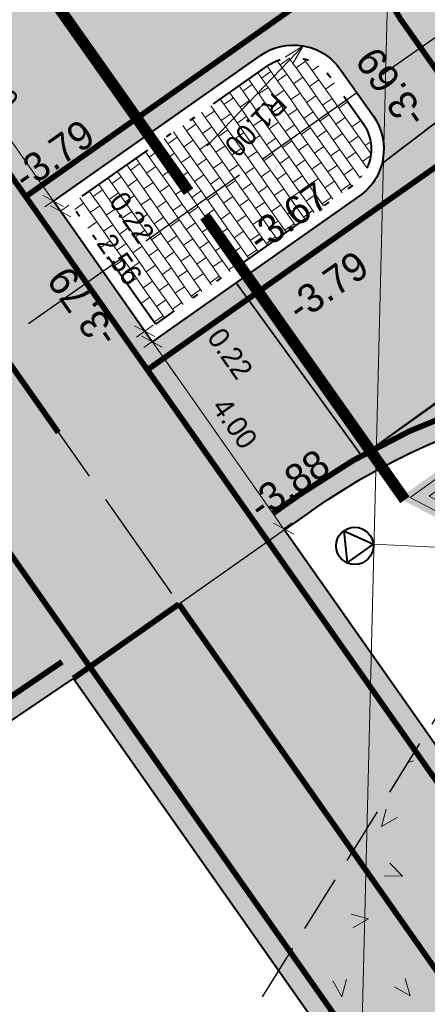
# Model space of a CAD drawing. Header units: metres. Extents: x 148316 to 148653, y 486436 to 486744.
# Tile 17 of 110: x 148411 to 148418, y 486554 to 486572. Entities that reach past the tile are written whole.
import ezdxf

# ---------------------------------------------------------------- set-up
doc = ezdxf.new("R2010")
doc.units = ezdxf.units.M
doc.header["$MEASUREMENT"] = 0
for name, pattern in [('1-1 (0.10)', [2, 1, -1]), ('assen', [2.5, 2, -0.5]), ('DASHED2', [0.375, 0.25, -0.125]), ('DGN Style 2', [1, 0.6, -0.4]), ('DGN Style 3', [1.4, 1, -0.4]), ('rws', [2.74, 1.4, -0.4, 0.07, -0.4, 0.07, -0.4])]:
    doc.linetypes.add(name, pattern=pattern)
doc.layers.get('Defpoints').update_dxf_attribs({"color": 253, "lineweight": 13})
for name, color, linetype, lineweight in [('BWR-alg-assenplan', 92, 'assen', 30), ('BWR-nieuw-band-basislijn_GV', 7, 'Continuous', 40), ('BWR-nieuw-band-trottoir rws 115¯225x240 betonrug_GV', 94, 'rws_b', 40), ('BWR-nieuw-belijning-1-1 streep dik 100', 51, '1-1 (0.10)', 0), ('BWR-nieuw-belijning-haaietanden-050-050', 51, 'Continuous', 0), ('BWR-nieuw-belijning-kantstreep dik 100', 51, 'Continuous', 0), ('BWR-nieuw-raster-cel verharding_GV', 7, 'Continuous', 40), ('BWR-nieuw-raster-grondwerk 20%', 254, 'Continuous', 30), ('BWR-nieuw-straatmeubilair', 7, 'Continuous', 40), ('N-WE-KL-TRACE_MANTELBUIS-G', 5, 'DASHED2', 30), ('N-WE-VH-KANTVERHARDING-VARIANT 2', 30, 'Continuous', 0), ('N-WE-VW-MARKERING_LANGS_STREEP_DOORGETROKKEN_010-G', 7, 'Continuous', 13), ('N-WE-VW-VERKEERSTEKEN_BORD_B-S-100', 7, 'Continuous', 30), ('TOP-L-duiker', 7, 'Continuous', 0), ('WVB-dim-terr-maatvoering 018', 7, 'Continuous', 13), ('WVB-pen-dik 025', 1, 'Continuous', 30), ('WVB-pen-dik 035', 1, 'Continuous', 40), ('WVB-raster-20%', 254, 'Continuous', 30), ('WVB-raster-60%', 253, 'Continuous', 30), ('WVB-tekst-dik 025', 1, 'Continuous', 30)]:
    doc.layers.add(name, color=color, linetype=linetype, lineweight=lineweight)
doc.layers.add('BWR-alg-raster boundary', color=151, linetype='Continuous', lineweight=13, plot=False)
doc.styles.add('1 200   0.18', font='WORKING.shx', dxfattribs={"height": 0.36})
doc.styles.add('1 200   0.25', font='WORKING.shx', dxfattribs={"height": 0.5})
doc.styles.add('Style-WORKING', font='WORKING.shx')
doc.linetypes.add('rws_b', pattern='A,1.4,-0.4,0.07,-0.23,["B",Style-WORKING,S=0.36,R=0,X=-0.104,Y=-0.19],-0.17,0.07,-1.86', length=4.2)
doc.dimstyles.new('Note 1 200', dxfattribs={"dimtxt": 0.36, "dimasz": 0.36, "dimexe": 0.18, "dimexo": 0.0625, "dimgap": 0.18, "dimtad": 1, "dimzin": 0, "dimdsep": 46, "dimtxsty": '1 200   0.18', "dimblk": 'TerminatorOpen_0.5', "dimcen": 0, "dimclrd": 256, "dimclre": 256, "dimclrt": 1, "dimazin": 0, "dimtfac": 1, "dimtdec": 0, "dimtmove": 1, "dimatfit": 1, "dimldrblk": 'TerminatorOpen_0.5', "dimfxl": 0.18, "dimfxlon": 1, "dimfrac": 2, "dimtolj": 1, "dimtzin": 0, "dimlwd": -1, "dimlwe": -1, "dimarcsym": 0})
doc.dimstyles.new('TER 1 200', dxfattribs={"dimtxt": 0.36, "dimasz": 0.36, "dimexe": 0.18, "dimexo": 0.0625, "dimgap": 0.18, "dimtad": 1, "dimzin": 0, "dimdsep": 46, "dimtxsty": '1 200   0.18', "dimblk": 'TerminatorOpen_0.5', "dimcen": 0, "dimse1": 1, "dimse2": 1, "dimclrd": 256, "dimclre": 256, "dimclrt": 7, "dimazin": 0, "dimtfac": 1, "dimtdec": 0, "dimtmove": 1, "dimatfit": 1, "dimldrblk": 'TerminatorOpen_0.5', "dimfxl": 0.18, "dimfxlon": 1, "dimfrac": 2, "dimtolj": 1, "dimtzin": 0, "dimlwd": -1, "dimlwe": -1, "dimarcsym": 0})

# ---------------------------------------------------------------- blocks, each defined once
blk = doc.blocks.new('N-SVW-VERKEERSTEKEN_BORD_B06-SO')
at = {"linetype": 'Continuous', "true_color": 0xff0000}
for points in [[(-35.33, 31.3), (-2.68, -33.99, 0.284079), (0, -35.65), (0, -33.65, -0.284079), (-0.89, -33.09), (-33.54, 32.2, -0.557537), (-32.65, 33.65), (0, 33.65), (0, 35.65), (-32.65, 35.65, 0.557537)], [(0, -30.41), (-31.03, 31.65), (0, 31.65), (0, 24.65), (-19.7, 24.65), (0, -14.76)], [(0, -30.41), (0, -14.76), (19.7, 24.65), (0, 24.65), (0, 31.65), (31.03, 31.65)]]:
    blk.add_hatch(color=1, dxfattribs=at).paths.add_polyline_path(points)
at = {"linetype": 'Continuous', "true_color": 0xff0000, "extrusion": (0, 0, -1)}
blk.add_hatch(color=1, dxfattribs=at).paths.add_polyline_path([(0, 33.65), (-32.65, 33.65, 0.557537), (-33.54, 32.2), (-0.89, -33.09, 0.284079), (0, -33.65), (0, -35.65, -0.284079), (-2.68, -33.99), (-35.33, 31.3, -0.557537), (-32.65, 35.65), (0, 35.65)])
at = {"linetype": 'Continuous'}
for points in [[(-0.89, -33.09, 0.284079), (0, -33.65), (0, -30.41), (-31.03, 31.65), (0, 31.65), (0, 33.65), (-32.65, 33.65, 0.557537), (-33.54, 32.2)], [(0, -30.41), (0, -33.65, 0.284079), (0.89, -33.09), (33.54, 32.2, 0.557537), (32.65, 33.65), (0, 33.65), (0, 31.65), (31.03, 31.65)], [(0, -14.76), (-19.7, 24.65), (19.7, 24.65)]]:
    blk.add_hatch(color=7, dxfattribs=at).paths.add_polyline_path(points)
at = {"color": 7, "lineweight": 0}
for points in [[(-31.03, 31.65), (0, -30.41), (31.03, 31.65)], [(-19.7, 24.65), (0, -14.76), (19.7, 24.65)]]:
    blk.add_3dface(points, dxfattribs=at)
blk = doc.blocks.new('_Oblique_0.5')
at = {"color": 0, "linetype": 'ByBlock', "lineweight": -2}
for p, q in [((0, 0), (-1, 0)), ((0.5, 0.25), (-0.5, -0.25))]:
    blk.add_line(p, q, dxfattribs=at)
blk = doc.blocks.new('*D65')
at = {"layer": 'Defpoints', "color": 0, "lineweight": 40, "transparency": 16777216}
for p in [(148410.305, 486572.995), (148411.699, 486568.471), (148411.117, 486568.063)]:
    blk.add_point(p, dxfattribs=at)
at = {"layer": 'WVB-dim-terr-maatvoering 018', "transparency": 16777216}
for p, q in [((148409.258, 486572.26), (148408.964, 486572.054)), ((148409.318, 486571.862), (148411.492, 486568.766)), ((148411.551, 486568.368), (148411.846, 486568.574))]:
    blk.add_line(p, q, dxfattribs=at)
at = {"layer": 'WVB-dim-terr-maatvoering 018', "transparency": 16777216, "xscale": 0.36, "yscale": 0.36, "zscale": 0.36}
for p, rotation in [((148409.111, 486572.157), 125.0669925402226), ((148411.699, 486568.471), 305.0669925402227)]:
    blk.add_blockref('_Oblique_0.5', p, dxfattribs=dict(at, rotation=rotation))
at = {"layer": 'WVB-dim-terr-maatvoering 018', "color": 7, "transparency": 16777216, "insert": (148410.7, 486570.521), "char_height": 0.36, "attachment_point": 5, "rotation": 305.067, "style": '1 200   0.18'}
blk.add_mtext('\\A1;\\C7;4.50', dxfattribs=at)
blk = doc.blocks.new('TerminatorOpen_0.5')
at = {"color": 0, "linetype": 'ByBlock', "lineweight": -2}
for q in [(-1, 0.25), (-1, 0), (-1, -0.25)]:
    blk.add_line((0, 0), q, dxfattribs=at)
blk = doc.blocks.new('*D61')
at = {"layer": 'Defpoints', "color": 0, "lineweight": 40, "transparency": 16777216}
for p in [(148411.821, 486568.293), (148411.823, 486568.294), (148411.117, 486568.063)]:
    blk.add_point(p, dxfattribs=at)
at = {"layer": 'WVB-dim-terr-maatvoering 018', "transparency": 16777216}
for p, q in [((148411.492, 486568.766), (148411.285, 486569.06)), ((148411.551, 486568.368), (148411.846, 486568.574)), ((148411.699, 486568.471), (148411.823, 486568.294)), ((148411.823, 486568.294), (148411.97, 486568.397)), ((148412.03, 486567.999), (148412.237, 486567.705))]:
    blk.add_line(p, q, dxfattribs=at)
at = {"layer": 'WVB-dim-terr-maatvoering 018', "transparency": 16777216, "xscale": 0.36, "yscale": 0.36, "zscale": 0.36}
for p, rotation in [((148411.699, 486568.471), 305.0669925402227), ((148411.823, 486568.294), 125.0669925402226)]:
    blk.add_blockref('_Oblique_0.5', p, dxfattribs=dict(at, rotation=rotation))
at = {"layer": 'WVB-dim-terr-maatvoering 018', "color": 7, "transparency": 16777216, "insert": (148413.067, 486568.186), "char_height": 0.36, "attachment_point": 5, "rotation": 305.067, "style": '1 200   0.18'}
blk.add_mtext('\\A1;\\C7;0.22', dxfattribs=at)
blk = doc.blocks.new('*D62')
at = {"layer": 'Defpoints', "color": 0, "lineweight": 40, "transparency": 16777216}
for p in [(148411.821, 486568.293), (148414.306, 486566.913), (148413.292, 486566.201)]:
    blk.add_point(p, dxfattribs=at)
at = {"layer": 'WVB-dim-terr-maatvoering 018', "transparency": 16777216}
for p, q in [((148411.823, 486568.294), (148411.97, 486568.397)), ((148412.03, 486567.999), (148413.085, 486566.495)), ((148413.439, 486566.304), (148413.145, 486566.097))]:
    blk.add_line(p, q, dxfattribs=at)
at = {"layer": 'WVB-dim-terr-maatvoering 018', "transparency": 16777216, "xscale": 0.36, "yscale": 0.36, "zscale": 0.36}
for p, rotation in [((148411.823, 486568.294), 125.0669925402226), ((148413.292, 486566.201), 305.0669925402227)]:
    blk.add_blockref('_Oblique_0.5', p, dxfattribs=dict(at, rotation=rotation))
at = {"layer": 'WVB-dim-terr-maatvoering 018', "color": 7, "transparency": 16777216, "insert": (148412.852, 486567.454), "char_height": 0.36, "attachment_point": 5, "rotation": 305.067, "style": '1 200   0.18'}
blk.add_mtext('\\A1;\\C7;2.56', dxfattribs=at)
blk = doc.blocks.new('*D63')
at = {"layer": 'Defpoints', "color": 0, "lineweight": 40, "transparency": 16777216}
for p in [(148414.306, 486566.913), (148414.614, 486566.857), (148413.42, 486566.018)]:
    blk.add_point(p, dxfattribs=at)
at = {"layer": 'WVB-dim-terr-maatvoering 018', "transparency": 16777216}
for p, q in [((148413.085, 486566.495), (148412.878, 486566.79)), ((148413.439, 486566.304), (148413.145, 486566.097)), ((148413.292, 486566.201), (148413.42, 486566.018)), ((148413.567, 486566.122), (148413.273, 486565.915)), ((148413.627, 486565.724), (148413.834, 486565.429))]:
    blk.add_line(p, q, dxfattribs=at)
at = {"layer": 'WVB-dim-terr-maatvoering 018', "transparency": 16777216, "xscale": 0.36, "yscale": 0.36, "zscale": 0.36}
for p, rotation in [((148413.292, 486566.201), 305.0669925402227), ((148413.42, 486566.018), 125.0669925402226)]:
    blk.add_blockref('_Oblique_0.5', p, dxfattribs=dict(at, rotation=rotation))
at = {"layer": 'WVB-dim-terr-maatvoering 018', "color": 7, "transparency": 16777216, "insert": (148414.778, 486565.81), "char_height": 0.36, "attachment_point": 5, "rotation": 305.067, "style": '1 200   0.18'}
blk.add_mtext('\\A1;\\C7;0.22', dxfattribs=at)
blk = doc.blocks.new('*D64')
at = {"layer": 'Defpoints', "color": 0, "lineweight": 40, "transparency": 16777216}
for p in [(148414.614, 486566.857), (148415.712, 486562.753), (148415.712, 486562.753)]:
    blk.add_point(p, dxfattribs=at)
at = {"layer": 'WVB-dim-terr-maatvoering 018', "transparency": 16777216}
for p, q in [((148413.567, 486566.122), (148413.273, 486565.915)), ((148413.627, 486565.724), (148415.505, 486563.048)), ((148415.712, 486562.753), (148415.859, 486562.857))]:
    blk.add_line(p, q, dxfattribs=at)
at = {"layer": 'WVB-dim-terr-maatvoering 018', "transparency": 16777216, "xscale": 0.36, "yscale": 0.36, "zscale": 0.36}
for p, rotation in [((148413.42, 486566.018), 125.0669925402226), ((148415.712, 486562.753), 305.0669925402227)]:
    blk.add_blockref('_Oblique_0.5', p, dxfattribs=dict(at, rotation=rotation))
at = {"layer": 'WVB-dim-terr-maatvoering 018', "color": 7, "transparency": 16777216, "insert": (148414.861, 486564.593), "char_height": 0.36, "attachment_point": 5, "rotation": 305.067, "style": '1 200   0.18'}
blk.add_mtext('\\A1;\\C7;4.00', dxfattribs=at)
blk = doc.blocks.new('*D77')
at = {"layer": 'Defpoints', "color": 0, "lineweight": 40, "transparency": 16777216}
for p in [(148454.413, 486556.089), (148411.613, 486530.24)]:
    blk.add_point(p, dxfattribs=at)
at = {"layer": 'WVB-dim-terr-maatvoering 018', "transparency": 16777216}
blk.add_line((148451.901, 486554.572), (148454.105, 486555.903), dxfattribs=at)
at = {"layer": 'WVB-dim-terr-maatvoering 018', "transparency": 16777216, "xscale": 0.36, "yscale": 0.36, "zscale": 0.36, "rotation": 31.12999339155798}
blk.add_blockref('TerminatorOpen_0.5', (148454.413, 486556.089), dxfattribs=at)
at = {"layer": 'WVB-dim-terr-maatvoering 018', "color": 7, "transparency": 16777216, "insert": (148452.662, 486555.452), "char_height": 0.36, "attachment_point": 5, "rotation": 31.13, "style": '1 200   0.18'}
blk.add_mtext('\\A1;\\C7;R50.00', dxfattribs=at)
blk = doc.blocks.new('*D97')
at = {"layer": 'Defpoints', "color": 0, "lineweight": 40, "transparency": 16777216}
for p in [(148416.053, 486571.18), (148415.36, 486570.459)]:
    blk.add_point(p, dxfattribs=at)
at = {"layer": 'WVB-dim-terr-maatvoering 018', "transparency": 16777216}
blk.add_line((148414.378, 486569.438), (148415.804, 486570.921), dxfattribs=at)
at = {"layer": 'WVB-dim-terr-maatvoering 018', "transparency": 16777216, "xscale": 0.36, "yscale": 0.36, "zscale": 0.36, "rotation": 46.12645151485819}
blk.add_blockref('TerminatorOpen_0.5', (148416.053, 486571.18), dxfattribs=at)
at = {"layer": 'WVB-dim-terr-maatvoering 018', "color": 7, "transparency": 16777216, "insert": (148415.226, 486569.8), "char_height": 0.36, "attachment_point": 5, "rotation": 226.1265, "style": '1 200   0.18'}
blk.add_mtext('\\A1;\\C7;R1.00', dxfattribs=at)
blk = doc.blocks.new('RVVBOR')
at = {"layer": 'BWR-nieuw-straatmeubilair'}
for p, q in [((0, 0.325), (-0.281, -0.163)), ((0, 0.325), (0.282, -0.163)), ((-0.281, -0.163), (0.282, -0.163))]:
    blk.add_line(p, q, dxfattribs=at)
blk.add_circle((0, 0), 0.325, dxfattribs=at)

msp = doc.modelspace()

# ---------------------------------------------------------------- hatches: boundary and pattern name
at = {"layer": 'WVB-raster-20%', "linetype": 'Continuous'}
msp.add_hatch(color=256, dxfattribs=at).paths.add_polyline_path([(148457.906, 486592.827, 0.021073), (148456.903, 486592.058), (148452.048, 486587.999, 0.139792), (148447.425, 486581.193), (148424.83, 486565.13, 0.191737), (148416.196, 486563.065), (148412.047, 486560.142), (148407.147, 486556.806), (148406.971, 486556.686, -0.027007), (148397.522, 486551.001, -0.016184), (148394.616, 486549.578), (148394.095, 486549.343), (148392.268, 486552.917), (148393.685, 486553.573, 0.015285), (148396.2, 486554.83, 0.017834), (148402.241, 486558.366, 0.008095), (148404.896, 486560.112), (148409.743, 486563.424), (148408.026, 486565.87, -0.047885), (148394.071, 486557.936), (148393.302, 486557.591, 0.043594), (148371.076, 486545.205), (148373.465, 486546.983), (148374.321, 486547.647), (148375.169, 486548.323), (148376.007, 486549.011), (148376.836, 486549.709), (148377.655, 486550.419), (148378.465, 486551.139), (148379.264, 486551.87), (148380.094, 486552.651), (148380.913, 486553.443), (148381.721, 486554.247), (148382.518, 486555.062), (148383.302, 486555.889), (148384.075, 486556.726), (148384.836, 486557.574), (148385.483, 486558.248, -0.009902), (148390.823, 486560.851, 0.045028), (148403.275, 486568.042), (148408.788, 486571.925, 0.006632), (148409.11, 486572.158), (148409.11, 486572.158), (148409.11, 486572.158, 0.202715), (148415.022, 486582.235, -0.048395), (148415.718, 486585.246), (148417.412, 486582.847), (148417.789, 486583.069), (148423.126, 486586.637), (148426.536, 486588.971), (148429.464, 486590.008), (148433.363, 486591.389), (148433.991, 486591.612), (148434.254, 486591.713), (148434.511, 486591.83), (148434.761, 486591.961), (148435.002, 486592.105), (148435.197, 486592.236), (148438.974, 486594.902, 0.1587), (148446.075, 486597.09), (148465, 486610.421, 0.049781), (148480.023, 486623.416), (148480.64, 486624.068), (148495.611, 486634.642), (148482.637, 486620.941, -0.049781), (148467.073, 486607.478), (148451.278, 486596.351), (148444.737, 486591.744, 0.414213), (148444.496, 486590.351), (148444.916, 486589.754, 0.413982), (148446.309, 486589.512), (148437.641, 486583.411, 1.178334), (148425.534, 486574.897), (148418.657, 486570.064), (148417.427, 486569.129, 0.219668), (148417.276, 486569.953), (148416.7, 486570.771, 0.414214), (148415.306, 486571.012), (148411.699, 486568.471), (148413.422, 486566.015), (148414.885, 486567.046), (148417.076, 486564.021), (148428.229, 486571.946), (148429.434, 486572.794, 0.427631), (148438.302, 486579.037), (148455.433, 486591.091), (148457.567, 486592.589)])
h = msp.add_hatch(color=256, dxfattribs=at)
h.paths.add_polyline_path([(148485.248, 486494.021), (148490.587, 486497.821, 0.030294), (148474.48, 486523.909), (148466.48, 486535.266, -0.024922), (148463.817, 486539.477), (148455.152, 486554.824, 0.02492), (148452.49, 486559.034), (148447.955, 486565.488, -0.226941), (148446.256, 486575.707, 0.040806), (148446.774, 486578.262, -0.05017), (148447.425, 486581.193), (148424.83, 486565.13, -0.034377), (148426.441, 486564.782, 0.037758), (148428.803, 486564.288, -0.200125), (148438.79, 486558.496), (148443.102, 486552.391, 0.024922), (148446.17, 486548.467), (148449.667, 486544.426), (148443.713, 486541.953, -0.35161), (148426.884, 486546.838), (148415.726, 486562.733), (148412.047, 486560.142), (148425.048, 486541.621, 0.352097), (148442.501, 486536.571), (148445.29, 486537.735, -0.351633), (148459.723, 486533.572), (148469.166, 486520.165, -0.031129)])
h.paths.add_polyline_path([(148441.898, 486567.124), (148450.11, 486555.467, -0.024922), (148450.908, 486554.203), (148453.036, 486550.436, -0.904988), (148451.409, 486549.29), (148448.577, 486552.562, -0.024922), (148447.657, 486553.739), (148439.445, 486565.396, -0.422856), (148439.711, 486566.806, 0.014709), (148440.481, 486567.348, -0.422856)], flags=16)
at = {"layer": 'WVB-raster-60%', "linetype": 'Continuous'}
msp.add_hatch(color=256, dxfattribs=at).paths.add_polyline_path([(148417.034, 486568.56, 0.178321), (148417.427, 486569.129), (148418.657, 486570.064), (148423.83, 486573.699), (148425.534, 486574.897, 0.151059), (148429.434, 486572.794), (148428.229, 486571.946), (148420.725, 486566.663), (148417.076, 486564.021), (148414.885, 486567.046)])

# ---------------------------------------------------------------- linework, layer by layer
at = {"layer": 'BWR-alg-assenplan'}
for p, q in [((148466.04, 486604.915), (148388.83, 486550.527)), ((148406.862, 486571.446), (148425.042, 486545.546))]:
    msp.add_line(p, q, dxfattribs=at)
at = {"layer": 'BWR-alg-raster boundary', "ltscale": 0.1}
msp.add_line((148415.726, 486562.733), (148412.047, 486560.142), dxfattribs=at)
at = {"layer": 'BWR-nieuw-band-basislijn_GV', "ltscale": 0.5, "flags": 128}
msp.add_lwpolyline([(148411.699, 486568.471), (148415.306, 486571.012, -0.414214), (148416.7, 486570.771), (148417.276, 486569.953, -0.414214), (148417.034, 486568.56), (148413.422, 486566.015)], format="xyb", close=True, dxfattribs=at)
at = {"layer": 'BWR-nieuw-band-trottoir rws 115¯225x240 betonrug_GV', "linetype": 'rws', "flags": 128}
msp.add_lwpolyline([(148413.476, 486566.322), (148412.005, 486568.418), (148415.433, 486570.833, -0.414214), (148416.52, 486570.644), (148417.096, 486569.826, -0.414214), (148416.907, 486568.74)], format="xyb", close=True, dxfattribs=at)
at = {"layer": 'BWR-nieuw-belijning-1-1 streep dik 100', "color": 7, "linetype": '1-1 (0.10)', "const_width": 0.1, "flags": 128}
for points in [[(148408.827, 486571.953), (148411.216, 486568.55)], [(148409.663, 486567.454), (148411.784, 486564.433)], [(148413.337, 486565.527), (148415.44, 486562.532)], [(148410.412, 486563.081), (148412.509, 486560.093)], [(148425.911, 486544.307), (148416.812, 486557.27)]]:
    msp.add_lwpolyline(points, dxfattribs=at)
at = {"layer": 'BWR-nieuw-belijning-haaietanden-050-050', "color": 7}
msp.add_line((148413.887, 486561.438), (148415.726, 486562.733), dxfattribs=at)
at = {"layer": 'BWR-nieuw-belijning-kantstreep dik 100', "color": 7, "const_width": 0.1, "flags": 128}
for points in [[(148413.337, 486565.527), (148411.216, 486568.55)], [(148415.995, 486563.351), (148415.525, 486563.02)], [(148415.44, 486562.532), (148426.597, 486546.637)], [(148412.047, 486560.142), (148413.887, 486561.438)], [(148413.887, 486561.438), (148416.812, 486557.27)], [(148406.95, 486557.095), (148411.85, 486560.431)], [(148412.334, 486560.343), (148425.334, 486541.823)]]:
    msp.add_lwpolyline(points, dxfattribs=at)
msp.add_lwpolyline([(148415.995, 486563.351, -0.227615), (148426.538, 486565.118)], format="xyb", dxfattribs=at)
at = {"layer": 'BWR-nieuw-raster-cel verharding_GV', "color": 252, "lineweight": 0}
for p, q in [((148415.811, 486570.968), (148415.93, 486570.799)), ((148415.423, 486570.826), (148415.604, 486570.569)), ((148415.602, 486570.92), (148415.768, 486570.684)), ((148415.814, 486570.963), (148415.651, 486570.848)), ((148416.094, 486570.914), (148415.93, 486570.799)), ((148415.93, 486570.799), (148416.161, 486570.471)), ((148416.07, 486570.948), (148416.094, 486570.914)), ((148416.094, 486570.914), (148416.325, 486570.586)), ((148416.326, 486570.833), (148416.208, 486570.75)), ((148415.261, 486570.711), (148415.441, 486570.455)), ((148415.488, 486570.734), (148415.325, 486570.618)), ((148415.768, 486570.684), (148415.604, 486570.569)), ((148415.768, 486570.684), (148415.998, 486570.357)), ((148416.045, 486570.636), (148415.882, 486570.52)), ((148414.935, 486570.481), (148415.115, 486570.225)), ((148415.162, 486570.504), (148414.999, 486570.389)), ((148415.097, 486570.596), (148415.278, 486570.34)), ((148415.441, 486570.455), (148415.278, 486570.34)), ((148415.441, 486570.455), (148415.672, 486570.127)), ((148415.604, 486570.569), (148415.835, 486570.241)), ((148416.325, 486570.586), (148416.161, 486570.471)), ((148416.161, 486570.471), (148416.392, 486570.143)), ((148416.325, 486570.586), (148416.556, 486570.259)), ((148416.597, 486570.534), (148416.439, 486570.422)), ((148414.771, 486570.366), (148414.952, 486570.11)), ((148415.278, 486570.34), (148415.509, 486570.012)), ((148415.719, 486570.406), (148415.556, 486570.291)), ((148415.998, 486570.357), (148415.835, 486570.241)), ((148415.998, 486570.357), (148416.229, 486570.029)), ((148416.276, 486570.308), (148416.113, 486570.193)), ((148414.445, 486570.136), (148414.625, 486569.88)), ((148414.608, 486570.252), (148414.789, 486569.995)), ((148414.836, 486570.274), (148414.672, 486570.159)), ((148415.115, 486570.225), (148414.952, 486570.11)), ((148414.952, 486570.11), (148415.183, 486569.782)), ((148415.115, 486570.225), (148415.346, 486569.897)), ((148415.393, 486570.176), (148415.229, 486570.061)), ((148415.672, 486570.127), (148415.509, 486570.012)), ((148415.672, 486570.127), (148415.903, 486569.799)), ((148415.835, 486570.241), (148416.066, 486569.914)), ((148416.556, 486570.259), (148416.392, 486570.143)), ((148416.392, 486570.143), (148416.623, 486569.816)), ((148416.556, 486570.259), (148416.786, 486569.931)), ((148416.828, 486570.206), (148416.67, 486570.095)), ((148414.282, 486570.022), (148414.463, 486569.765)), ((148414.51, 486570.044), (148414.346, 486569.929)), ((148414.789, 486569.995), (148414.625, 486569.88)), ((148414.789, 486569.995), (148415.02, 486569.667)), ((148415.067, 486569.946), (148414.903, 486569.831)), ((148415.509, 486570.012), (148415.74, 486569.684)), ((148415.95, 486570.078), (148415.787, 486569.963)), ((148416.229, 486570.029), (148416.066, 486569.914)), ((148416.229, 486570.029), (148416.46, 486569.701)), ((148416.507, 486569.98), (148416.344, 486569.865)), ((148413.956, 486569.792), (148414.137, 486569.536)), ((148414.183, 486569.815), (148414.02, 486569.699)), ((148414.119, 486569.907), (148414.299, 486569.65)), ((148414.463, 486569.765), (148414.299, 486569.65)), ((148414.463, 486569.765), (148414.694, 486569.438)), ((148414.625, 486569.88), (148414.856, 486569.552)), ((148415.346, 486569.897), (148415.183, 486569.782)), ((148415.183, 486569.782), (148415.413, 486569.454)), ((148415.346, 486569.897), (148415.577, 486569.569)), ((148415.624, 486569.848), (148415.46, 486569.733)), ((148415.903, 486569.799), (148415.74, 486569.684)), ((148415.903, 486569.799), (148416.134, 486569.471)), ((148416.066, 486569.914), (148416.297, 486569.586)), ((148416.786, 486569.931), (148416.623, 486569.816)), ((148416.623, 486569.816), (148416.854, 486569.488)), ((148416.786, 486569.931), (148417.017, 486569.603)), ((148417.059, 486569.878), (148416.901, 486569.767)), ((148413.792, 486569.677), (148413.973, 486569.42)), ((148414.299, 486569.65), (148414.53, 486569.322)), ((148414.741, 486569.716), (148414.577, 486569.601)), ((148415.02, 486569.667), (148414.856, 486569.552)), ((148415.02, 486569.667), (148415.251, 486569.339)), ((148415.298, 486569.618), (148415.134, 486569.503)), ((148415.74, 486569.684), (148415.971, 486569.356)), ((148416.181, 486569.75), (148416.018, 486569.635)), ((148416.46, 486569.701), (148416.297, 486569.586)), ((148416.46, 486569.701), (148416.691, 486569.373)), ((148416.738, 486569.652), (148416.575, 486569.537)), ((148417.017, 486569.603), (148416.854, 486569.488)), ((148417.017, 486569.603), (148417.231, 486569.3)), ((148413.466, 486569.447), (148413.647, 486569.191)), ((148413.63, 486569.562), (148413.81, 486569.306)), ((148413.857, 486569.585), (148413.694, 486569.47)), ((148414.137, 486569.536), (148413.973, 486569.42)), ((148414.137, 486569.536), (148414.367, 486569.208)), ((148414.414, 486569.487), (148414.251, 486569.372)), ((148414.694, 486569.438), (148414.53, 486569.322)), ((148414.694, 486569.438), (148414.925, 486569.11)), ((148414.856, 486569.552), (148415.087, 486569.224)), ((148415.577, 486569.569), (148415.413, 486569.454)), ((148415.413, 486569.454), (148415.644, 486569.126)), ((148415.577, 486569.569), (148415.808, 486569.241)), ((148415.855, 486569.52), (148415.691, 486569.405)), ((148416.134, 486569.471), (148415.971, 486569.356)), ((148416.134, 486569.471), (148416.365, 486569.143)), ((148416.412, 486569.422), (148416.248, 486569.307)), ((148416.297, 486569.586), (148416.528, 486569.258)), ((148416.854, 486569.488), (148417.085, 486569.16)), ((148417.225, 486569.504), (148417.132, 486569.439)), ((148413.304, 486569.332), (148413.484, 486569.076)), ((148413.531, 486569.355), (148413.368, 486569.24)), ((148413.81, 486569.306), (148413.647, 486569.191)), ((148413.81, 486569.306), (148414.041, 486568.978)), ((148414.088, 486569.257), (148413.925, 486569.142)), ((148413.973, 486569.42), (148414.204, 486569.093)), ((148414.53, 486569.322), (148414.761, 486568.995)), ((148414.972, 486569.389), (148414.808, 486569.273)), ((148415.251, 486569.339), (148415.087, 486569.224)), ((148415.251, 486569.339), (148415.482, 486569.012)), ((148415.529, 486569.291), (148415.365, 486569.175)), ((148415.971, 486569.356), (148416.202, 486569.028)), ((148416.691, 486569.373), (148416.528, 486569.258)), ((148416.528, 486569.258), (148416.759, 486568.93)), ((148416.691, 486569.373), (148416.922, 486569.045)), ((148416.969, 486569.324), (148416.806, 486569.209)), ((148417.228, 486569.261), (148417.085, 486569.16)), ((148412.977, 486569.103), (148413.158, 486568.846)), ((148413.205, 486569.125), (148413.041, 486569.01)), ((148413.14, 486569.217), (148413.321, 486568.961)), ((148413.647, 486569.191), (148413.878, 486568.863)), ((148414.367, 486569.208), (148414.204, 486569.093)), ((148414.204, 486569.093), (148414.435, 486568.765)), ((148414.367, 486569.208), (148414.598, 486568.88)), ((148414.645, 486569.159), (148414.482, 486569.044)), ((148414.925, 486569.11), (148414.761, 486568.995)), ((148414.925, 486569.11), (148415.156, 486568.782)), ((148415.087, 486569.224), (148415.318, 486568.896)), ((148415.808, 486569.241), (148415.644, 486569.126)), ((148415.644, 486569.126), (148415.875, 486568.798)), ((148415.808, 486569.241), (148416.039, 486568.914)), ((148416.086, 486569.193), (148415.922, 486569.077)), ((148416.365, 486569.143), (148416.202, 486569.028)), ((148416.365, 486569.143), (148416.596, 486568.816)), ((148416.643, 486569.094), (148416.479, 486568.979)), ((148417.085, 486569.16), (148417.162, 486569.05)), ((148412.814, 486568.987), (148412.994, 486568.731)), ((148413.484, 486569.076), (148413.321, 486568.961)), ((148413.321, 486568.961), (148413.552, 486568.633)), ((148413.484, 486569.076), (148413.715, 486568.748)), ((148413.762, 486569.027), (148413.599, 486568.912)), ((148414.041, 486568.978), (148413.878, 486568.863)), ((148414.041, 486568.978), (148414.272, 486568.65)), ((148414.319, 486568.929), (148414.156, 486568.814)), ((148414.761, 486568.995), (148414.992, 486568.667)), ((148415.202, 486569.061), (148415.039, 486568.946)), ((148415.482, 486569.012), (148415.318, 486568.896)), ((148415.482, 486569.012), (148415.713, 486568.684)), ((148415.76, 486568.963), (148415.596, 486568.848)), ((148416.039, 486568.914), (148415.875, 486568.798)), ((148416.039, 486568.914), (148416.27, 486568.586)), ((148416.202, 486569.028), (148416.432, 486568.7)), ((148416.922, 486569.045), (148416.759, 486568.93)), ((148416.759, 486568.93), (148416.898, 486568.733)), ((148416.922, 486569.045), (148417.046, 486568.869)), ((148417.079, 486568.911), (148417.037, 486568.881)), ((148412.488, 486568.758), (148412.668, 486568.501)), ((148412.651, 486568.873), (148412.832, 486568.616)), ((148412.879, 486568.895), (148412.715, 486568.78)), ((148413.158, 486568.846), (148412.994, 486568.731)), ((148413.158, 486568.846), (148413.389, 486568.518)), ((148413.436, 486568.797), (148413.272, 486568.682)), ((148413.715, 486568.748), (148413.552, 486568.633)), ((148413.715, 486568.748), (148413.946, 486568.42)), ((148413.878, 486568.863), (148414.109, 486568.535)), ((148414.598, 486568.88), (148414.435, 486568.765)), ((148414.435, 486568.765), (148414.666, 486568.437)), ((148414.598, 486568.88), (148414.829, 486568.552)), ((148414.876, 486568.831), (148414.713, 486568.716)), ((148415.156, 486568.782), (148414.992, 486568.667)), ((148415.156, 486568.782), (148415.386, 486568.454)), ((148415.318, 486568.896), (148415.549, 486568.569)), ((148415.875, 486568.798), (148416.106, 486568.471)), ((148416.317, 486568.865), (148416.153, 486568.75)), ((148416.596, 486568.816), (148416.432, 486568.7)), ((148416.596, 486568.816), (148416.735, 486568.618)), ((148416.874, 486568.767), (148416.71, 486568.651)), ((148412.325, 486568.643), (148412.506, 486568.387)), ((148412.552, 486568.666), (148412.389, 486568.55)), ((148412.832, 486568.616), (148412.668, 486568.501)), ((148412.832, 486568.616), (148413.063, 486568.289)), ((148413.11, 486568.568), (148412.946, 486568.452)), ((148412.994, 486568.731), (148413.225, 486568.403)), ((148413.552, 486568.633), (148413.783, 486568.305)), ((148413.993, 486568.699), (148413.829, 486568.584)), ((148414.272, 486568.65), (148414.109, 486568.535)), ((148414.272, 486568.65), (148414.503, 486568.322)), ((148414.55, 486568.601), (148414.387, 486568.486)), ((148414.992, 486568.667), (148415.223, 486568.339)), ((148415.433, 486568.733), (148415.27, 486568.618)), ((148415.713, 486568.684), (148415.549, 486568.569)), ((148415.549, 486568.569), (148415.78, 486568.241)), ((148415.713, 486568.684), (148415.944, 486568.356)), ((148415.991, 486568.635), (148415.827, 486568.52)), ((148416.27, 486568.586), (148416.106, 486568.471)), ((148416.27, 486568.586), (148416.409, 486568.388)), ((148416.432, 486568.7), (148416.571, 486568.503)), ((148412.226, 486568.436), (148412.07, 486568.325)), ((148412.161, 486568.528), (148412.342, 486568.272)), ((148412.668, 486568.501), (148412.899, 486568.173)), ((148413.389, 486568.518), (148413.225, 486568.403)), ((148413.225, 486568.403), (148413.456, 486568.075)), ((148413.389, 486568.518), (148413.62, 486568.191)), ((148413.667, 486568.47), (148413.503, 486568.354)), ((148413.946, 486568.42), (148413.783, 486568.305)), ((148413.946, 486568.42), (148414.177, 486568.093)), ((148414.109, 486568.535), (148414.34, 486568.207)), ((148414.829, 486568.552), (148414.666, 486568.437)), ((148414.666, 486568.437), (148414.897, 486568.109)), ((148414.829, 486568.552), (148415.06, 486568.224)), ((148415.107, 486568.503), (148414.944, 486568.388)), ((148415.386, 486568.454), (148415.223, 486568.339)), ((148415.386, 486568.454), (148415.617, 486568.126)), ((148415.664, 486568.405), (148415.501, 486568.29)), ((148416.106, 486568.471), (148416.245, 486568.273)), ((148416.548, 486568.537), (148416.384, 486568.422)), ((148412.506, 486568.387), (148412.342, 486568.272)), ((148412.342, 486568.272), (148412.573, 486567.944)), ((148412.506, 486568.387), (148412.736, 486568.059)), ((148412.783, 486568.338), (148412.62, 486568.223)), ((148413.063, 486568.289), (148412.899, 486568.173)), ((148413.063, 486568.289), (148413.294, 486567.961)), ((148413.341, 486568.24), (148413.177, 486568.125)), ((148413.783, 486568.305), (148414.013, 486567.977)), ((148414.224, 486568.371), (148414.06, 486568.256)), ((148414.503, 486568.322), (148414.34, 486568.207)), ((148414.503, 486568.322), (148414.734, 486567.994)), ((148414.781, 486568.273), (148414.617, 486568.158)), ((148415.06, 486568.224), (148414.897, 486568.109)), ((148415.06, 486568.224), (148415.291, 486567.896)), ((148415.223, 486568.339), (148415.454, 486568.011)), ((148415.944, 486568.356), (148415.78, 486568.241)), ((148415.78, 486568.241), (148415.919, 486568.043)), ((148415.944, 486568.356), (148416.083, 486568.159)), ((148416.221, 486568.307), (148416.058, 486568.192)), ((148412.457, 486568.108), (148412.3, 486567.997)), ((148412.736, 486568.059), (148412.573, 486567.944)), ((148412.736, 486568.059), (148412.967, 486567.731)), ((148412.899, 486568.173), (148413.13, 486567.846)), ((148413.62, 486568.191), (148413.456, 486568.075)), ((148413.456, 486568.075), (148413.687, 486567.748)), ((148413.62, 486568.191), (148413.851, 486567.863)), ((148413.898, 486568.142), (148413.734, 486568.027)), ((148414.177, 486568.093), (148414.013, 486567.977)), ((148414.177, 486568.093), (148414.408, 486567.765)), ((148414.34, 486568.207), (148414.571, 486567.879)), ((148414.897, 486568.109), (148415.128, 486567.781)), ((148415.338, 486568.175), (148415.175, 486568.06)), ((148415.617, 486568.126), (148415.454, 486568.011)), ((148415.617, 486568.126), (148415.756, 486567.929)), ((148415.895, 486568.077), (148415.732, 486567.962)), ((148412.573, 486567.944), (148412.804, 486567.616)), ((148413.014, 486568.01), (148412.851, 486567.895)), ((148413.294, 486567.961), (148413.13, 486567.846)), ((148413.294, 486567.961), (148413.525, 486567.633)), ((148413.571, 486567.912), (148413.408, 486567.797)), ((148414.013, 486567.977), (148414.244, 486567.65)), ((148414.455, 486568.044), (148414.291, 486567.928)), ((148414.734, 486567.994), (148414.571, 486567.879)), ((148414.571, 486567.879), (148414.801, 486567.551)), ((148414.734, 486567.994), (148414.965, 486567.667)), ((148415.012, 486567.946), (148414.848, 486567.83)), ((148415.291, 486567.896), (148415.128, 486567.781)), ((148415.291, 486567.896), (148415.43, 486567.699)), ((148415.454, 486568.011), (148415.593, 486567.814)), ((148412.688, 486567.78), (148412.53, 486567.669)), ((148412.967, 486567.731), (148412.804, 486567.616)), ((148412.967, 486567.731), (148413.198, 486567.403)), ((148413.13, 486567.846), (148413.361, 486567.518)), ((148413.851, 486567.863), (148413.687, 486567.748)), ((148413.687, 486567.748), (148413.918, 486567.42)), ((148413.851, 486567.863), (148414.082, 486567.535)), ((148414.129, 486567.814), (148413.965, 486567.699)), ((148414.408, 486567.765), (148414.244, 486567.65)), ((148414.408, 486567.765), (148414.639, 486567.437)), ((148414.686, 486567.716), (148414.522, 486567.601)), ((148415.128, 486567.781), (148415.267, 486567.584)), ((148415.569, 486567.848), (148415.406, 486567.732)), ((148412.804, 486567.616), (148413.035, 486567.288)), ((148413.245, 486567.682), (148413.082, 486567.567)), ((148413.525, 486567.633), (148413.361, 486567.518)), ((148413.525, 486567.633), (148413.755, 486567.305)), ((148413.802, 486567.584), (148413.639, 486567.469)), ((148414.082, 486567.535), (148413.918, 486567.42)), ((148414.082, 486567.535), (148414.313, 486567.207)), ((148414.244, 486567.65), (148414.475, 486567.322)), ((148414.965, 486567.667), (148414.801, 486567.551)), ((148414.801, 486567.551), (148414.941, 486567.354)), ((148414.965, 486567.667), (148415.104, 486567.469)), ((148415.243, 486567.618), (148415.079, 486567.503)), ((148412.919, 486567.452), (148412.761, 486567.341)), ((148413.198, 486567.403), (148413.035, 486567.288)), ((148413.198, 486567.403), (148413.429, 486567.075)), ((148413.361, 486567.518), (148413.592, 486567.19)), ((148413.918, 486567.42), (148414.149, 486567.092)), ((148414.36, 486567.486), (148414.196, 486567.371)), ((148414.639, 486567.437), (148414.475, 486567.322)), ((148414.639, 486567.437), (148414.778, 486567.24)), ((148414.917, 486567.388), (148414.753, 486567.273)), ((148413.035, 486567.288), (148413.266, 486566.96)), ((148413.476, 486567.354), (148413.313, 486567.239)), ((148413.755, 486567.305), (148413.592, 486567.19)), ((148413.592, 486567.19), (148413.823, 486566.862)), ((148413.755, 486567.305), (148413.986, 486566.977)), ((148414.033, 486567.256), (148413.87, 486567.141)), ((148414.313, 486567.207), (148414.149, 486567.092)), ((148414.313, 486567.207), (148414.452, 486567.01)), ((148414.475, 486567.322), (148414.614, 486567.124)), ((148413.15, 486567.125), (148412.991, 486567.013)), ((148413.429, 486567.075), (148413.266, 486566.96)), ((148413.429, 486567.075), (148413.66, 486566.748)), ((148413.707, 486567.026), (148413.544, 486566.911)), ((148414.149, 486567.092), (148414.288, 486566.895)), ((148414.59, 486567.158), (148414.427, 486567.043)), ((148413.266, 486566.96), (148413.497, 486566.632)), ((148413.986, 486566.977), (148413.823, 486566.862)), ((148413.823, 486566.862), (148413.962, 486566.665)), ((148413.986, 486566.977), (148414.125, 486566.78)), ((148414.264, 486566.928), (148414.101, 486566.813)), ((148413.381, 486566.797), (148413.221, 486566.684)), ((148413.66, 486566.748), (148413.497, 486566.632)), ((148413.66, 486566.748), (148413.799, 486566.55)), ((148413.938, 486566.699), (148413.775, 486566.583)), ((148413.497, 486566.632), (148413.636, 486566.435)), ((148413.612, 486566.469), (148413.452, 486566.356))]:
    msp.add_line(p, q, dxfattribs=at)
at = {"layer": 'BWR-nieuw-raster-grondwerk 20%', "color": 7, "lineweight": 0}
for p, q in [((148417.879, 486558.676), (148417.977, 486558.702)), ((148417.418, 486557.558), (148417.502, 486557.858)), ((148417.418, 486557.558), (148417.691, 486557.715)), ((148417.782, 486556.692), (148417.562, 486556.915)), ((148417.782, 486556.692), (148417.468, 486556.693)), ((148417.191, 486555.946), (148416.889, 486556.029)), ((148417.191, 486555.946), (148416.919, 486555.787)), ((148416.726, 486554.586), (148416.568, 486554.862)), ((148416.726, 486554.586), (148416.808, 486554.89)), ((148417.919, 486554.603), (148417.832, 486554.905)), ((148417.919, 486554.603), (148417.646, 486554.757))]:
    msp.add_line(p, q, dxfattribs=at)
at = {"layer": 'N-WE-KL-TRACE_MANTELBUIS-G', "ltscale": 5, "const_width": 0.2, "flags": 128}
for points in [[(148409.852, 486574.601), (148414.055, 486568.635)], [(148414.34, 486568.207), (148417.826, 486563.258)]]:
    msp.add_lwpolyline(points, dxfattribs=at)
at = {"layer": 'N-WE-VH-KANTVERHARDING-VARIANT 2'}
msp.add_line((148415.726, 486562.733), (148415.726, 486562.733), dxfattribs=at)
at = {"layer": 'N-WE-VW-MARKERING_LANGS_STREEP_DOORGETROKKEN_010-G', "const_width": 0.1, "flags": 128}
for points in [[(148411.216, 486568.55), (148417.116, 486572.715)], [(148419.247, 486569.69), (148413.337, 486565.527)]]:
    msp.add_lwpolyline(points, dxfattribs=at)
msp.add_lwpolyline([(148417.116, 486572.715, 0.059313), (148419.247, 486569.69)], format="xyb", dxfattribs=at)
at = {"layer": 'TOP-L-duiker', "color": 7, "linetype": 'Continuous', "lineweight": 0, "flags": 128}
msp.add_lwpolyline([(148417.035, 486552.257), (148418.192, 486599.046)], dxfattribs=at)
at = {"layer": 'WVB-pen-dik 025', "linetype": 'DGN Style 2'}
for p, q in [((148428.229, 486571.946), (148417.076, 486564.021)), ((148418.657, 486570.064), (148417.427, 486569.129)), ((148417.076, 486564.021), (148414.885, 486567.046))]:
    msp.add_line(p, q, dxfattribs=at)
at = {"layer": 'WVB-pen-dik 025', "linetype": 'DGN Style 3'}
msp.add_line((148419.559, 486561.383), (148415.251, 486554.443), dxfattribs=at)
at = {"layer": 'WVB-pen-dik 035', "ltscale": 0.1}
for p, q in [((148416.196, 486563.065), (148415.726, 486562.733)), ((148415.726, 486562.733), (148426.884, 486546.838)), ((148412.047, 486560.142), (148425.048, 486541.621))]:
    msp.add_line(p, q, dxfattribs=at)
at = {"layer": 'WVB-pen-dik 035', "color": 1, "ltscale": 2.5}
msp.add_line((148407.147, 486556.806), (148412.047, 486560.142), dxfattribs=at)
at = {"layer": 'WVB-pen-dik 035', "ltscale": 0.1, "extrusion": (0, 0, -1)}
msp.add_arc((-148423.107, 486553.254), 12, 54.8383, 106.1298, dxfattribs=at)
at = {"layer": 'WVB-raster-20%', "linetype": 'Continuous', "flags": 128}
for points in [[(148437.641, 486583.411, 1.178334), (148425.534, 486574.897), (148418.657, 486570.064), (148417.427, 486569.129, 0.219668), (148417.276, 486569.953), (148416.7, 486570.771, 0.414214), (148415.306, 486571.012), (148411.699, 486568.471), (148413.422, 486566.015), (148414.885, 486567.046), (148417.076, 486564.021), (148428.229, 486571.946), (148429.434, 486572.794, 0.427631), (148438.302, 486579.037)], [(148447.425, 486581.193), (148424.83, 486565.13, 0.191737), (148416.196, 486563.065), (148412.047, 486560.142), (148407.147, 486556.806), (148406.971, 486556.686, -0.027007), (148397.522, 486551.001, -0.016184)]]:
    msp.add_lwpolyline(points, format="xyb", dxfattribs=at)
at = {"layer": 'WVB-raster-60%', "linetype": 'Continuous', "flags": 128}
msp.add_lwpolyline([(148417.034, 486568.56, 0.178321), (148417.427, 486569.129), (148418.657, 486570.064), (148423.83, 486573.699), (148425.534, 486574.897, 0.151059), (148429.434, 486572.794), (148428.229, 486571.946), (148420.725, 486566.663), (148417.076, 486564.021), (148414.885, 486567.046)], format="xyb", close=True, dxfattribs=at)

# ---------------------------------------------------------------- block references
at = {"layer": 'BWR-nieuw-straatmeubilair', "rotation": 35.37498285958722}
msp.add_blockref('RVVBOR', (148416.952, 486562.454), dxfattribs=at)
at = {"layer": 'N-WE-VW-VERKEERSTEKEN_BORD_B-S-100', "xscale": 0.025, "yscale": 0.025, "zscale": 0.025, "rotation": 35.75052337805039}
msp.add_blockref('N-SVW-VERKEERSTEKEN_BORD_B06-SO', (148419.009, 486563.108), dxfattribs=at)

# ---------------------------------------------------------------- texts
at = {"layer": 'WVB-tekst-dik 025', "linetype": 'Continuous', "char_height": 0.5, "attachment_point": 7, "line_spacing_factor": 0.6, "style": '1 200   0.25'}
for s, insert, rotation in [('-3.69', (148418.232, 486569.963), 125.1617), ('-3.79', (148411.223, 486568.633), 35.1617), ('-3.67', (148415.307, 486567.55), 35.1617), ('-3.79', (148415.999, 486566.341), 35.1617), ('-3.79', (148412.857, 486566.134), 125.1617), ('-3.88', (148415.323, 486562.88), 35.1617)]:
    msp.add_mtext(s, dxfattribs=dict(at, insert=insert, rotation=rotation))

# ---------------------------------------------------------------- dimensions: what is measured, and where the dimension line sits
at = {"layer": 'WVB-dim-terr-maatvoering 018'}
for base, p1, p2, text, picture, middle in [((148411.699, 486568.471), (148410.305, 486572.995), (148411.117, 486568.063), '\\C7;<>', '*D65', (148410.7, 486570.521)), ((148413.292, 486566.201), (148411.821, 486568.293), (148414.306, 486566.913), '\\C7;<>', '*D62', (148412.852, 486567.454)), ((148415.712, 486562.753), (148414.614, 486566.857), (148415.712, 486562.753), '\\C7;4.00', '*D64', (148414.861, 486564.593))]:
    dim = msp.add_linear_dim(base=base, p1=p1, p2=p2, angle=305.067, text=text, dimstyle='TER 1 200', override={"dimblk": '_Oblique_0.5', "dimse1": 0, "dimse2": 0, "dimtdec": 2, "dimtmove": 2}, dxfattribs=at)
    dim.commit()
    dim.dimension.update_dxf_attribs({"geometry": picture, "text_midpoint": middle})
for center, mpoint, picture, middle in [((148415.36, 486570.459), (148416.053, 486571.18), '*D97', (148414.966, 486570.049)), ((148411.613, 486530.24), (148454.413, 486556.089), '*D77', (148452.848, 486555.144))]:
    dim = msp.add_radius_dim(center=center, mpoint=mpoint, text='\\C7;<>', dimstyle='TER 1 200', override={"dimtdec": 2, "dimtmove": 1}, dxfattribs=at)
    dim.commit()
    dim.dimension.update_dxf_attribs({"geometry": picture, "text_midpoint": middle, "dimtype": 164})
for base, p1, p2, picture, middle in [((148411.823, 486568.294), (148411.117, 486568.063), (148411.821, 486568.293), '*D61', (148413.067, 486568.186)), ((148413.42, 486566.018), (148414.306, 486566.913), (148414.614, 486566.857), '*D63', (148414.778, 486565.81))]:
    dim = msp.add_linear_dim(base=base, p1=p1, p2=p2, angle=305.067, text='\\C7;<>', dimstyle='TER 1 200', override={"dimblk": '_Oblique_0.5', "dimse1": 0, "dimse2": 0, "dimtdec": 2, "dimtmove": 2}, dxfattribs=at)
    dim.commit()
    dim.dimension.update_dxf_attribs({"geometry": picture, "text_midpoint": middle, "dimtype": 160})

# ---------------------------------------------------------------- leaders
msp.add_leader([(148419.451, 486562.38), (148417.276, 486562.484)], dimstyle='Note 1 200', override={"dimscale": 1, "dimclrd": 0}, dxfattribs=at)

doc.saveas('drawing.dxf')
